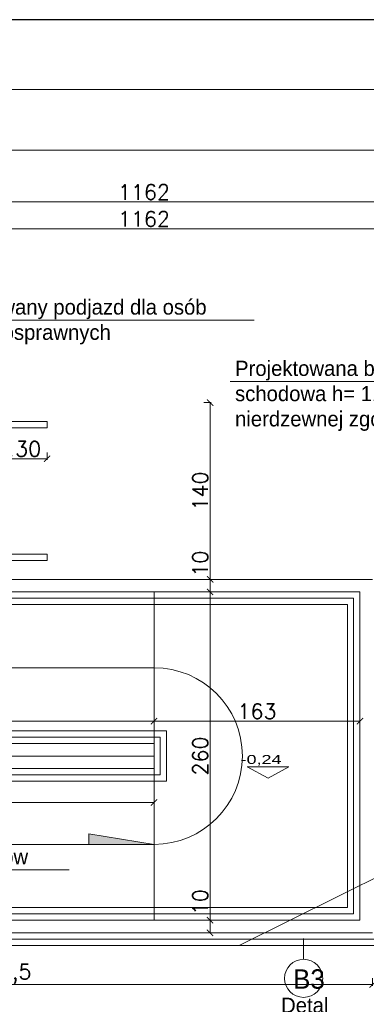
# Model space of a CAD drawing. Header units: millimetres. Extents: x -587 to 358276, y -26688 to 221215.
# Tile 176 of 256: x 10427 to 10701, y 11064 to 11844. Entities that reach past the tile are written whole.
import ezdxf

# ---------------------------------------------------------------- set-up
doc = ezdxf.new("R2010")
doc.units = ezdxf.units.MM
doc.header["$MEASUREMENT"] = 0
doc.layers.add('a3', color=3, linetype='Continuous', lineweight=30, plot=False)
doc.layers.add('l.widokowa', color=140, linetype='Continuous', lineweight=15)
doc.layers.add('wymiarowanie', color=176, linetype='Continuous', lineweight=9)
doc.styles.add('PROFILE', font='GOTHIC.TTF', dxfattribs={"width": 0.8})
doc.styles.add('ROMANS', font='romans')
doc.styles.add('styl2', font='simplex.shx')
doc.dimstyles.new('Skala 1-50', dxfattribs={"dimtxt": 12, "dimasz": 5, "dimexe": 1, "dimexo": 1, "dimgap": 1.5, "dimtad": 1, "dimdec": 1, "dimrnd": 0.5, "dimtxsty": 'styl2', "dimblk": 'ARCHTICK', "dimcen": 5, "dimadec": 0, "dimazin": 0, "dimtfac": 1, "dimtdec": 1, "dimtmove": 1, "dimatfit": 3, "dimldrblk": 'ARCHTICK', "dimfxl": 5, "dimfxlon": 1, "dimlwd": -1, "dimlwe": -1, "dimarcsym": 0})

# ---------------------------------------------------------------- blocks, each defined once
blk = doc.blocks.new('_ArchTick')
at = {"color": 0, "linetype": 'ByBlock', "const_width": 0.15}
blk.add_lwpolyline([(-0.5, -0.5), (0.5, 0.5)], dxfattribs=at)
blk = doc.blocks.new('*D3568')
at = {"layer": 'Defpoints', "color": 0}
for p in [(10533.19, 11304.93), (10117.19, 11299.9), (10533.19, 11288.17)]:
    blk.add_point(p, dxfattribs=at)
at = {"layer": 'wymiarowanie', "color": 0}
for p, q in [((10117.19, 11293.17), (10117.19, 11287.17)), ((10533.19, 11293.17), (10533.19, 11287.17)), ((10117.19, 11288.17), (10533.19, 11288.17))]:
    blk.add_line(p, q, dxfattribs=at)
at = {"layer": 'wymiarowanie', "color": 0, "xscale": 5, "yscale": 5, "zscale": 5, "rotation": 180}
blk.add_blockref('_ArchTick', (10117.19, 11288.17), dxfattribs=at)
at = {"layer": 'wymiarowanie', "color": 0, "xscale": 5, "yscale": 5, "zscale": 5}
blk.add_blockref('_ArchTick', (10533.19, 11288.17), dxfattribs=at)
at = {"layer": 'wymiarowanie', "color": 0, "insert": (10325.19, 11295.97), "char_height": 12, "attachment_point": 5, "style": 'styl2'}
blk.add_mtext('416', dxfattribs=at)
blk = doc.blocks.new('*D3569')
at = {"layer": 'Defpoints', "color": 0}
for p in [(10533.19, 11304.93), (10696.25, 11298.99), (10696.25, 11288.17)]:
    blk.add_point(p, dxfattribs=at)
at = {"layer": 'wymiarowanie', "color": 0}
for p, q in [((10533.19, 11293.17), (10533.19, 11287.17)), ((10696.25, 11293.17), (10696.25, 11287.17)), ((10533.19, 11288.17), (10696.25, 11288.17))]:
    blk.add_line(p, q, dxfattribs=at)
at = {"layer": 'wymiarowanie', "color": 0, "xscale": 5, "yscale": 5, "zscale": 5, "rotation": 180}
blk.add_blockref('_ArchTick', (10533.19, 11288.17), dxfattribs=at)
at = {"layer": 'wymiarowanie', "color": 0, "xscale": 5, "yscale": 5, "zscale": 5}
blk.add_blockref('_ArchTick', (10696.25, 11288.17), dxfattribs=at)
at = {"layer": 'wymiarowanie', "color": 0, "insert": (10614.72, 11295.97), "char_height": 12, "attachment_point": 5, "style": 'styl2'}
blk.add_mtext('163', dxfattribs=at)
blk = doc.blocks.new('*D3571')
at = {"layer": 'Defpoints', "color": 0}
for p in [(10119.88, 11120.57), (10706.25, 11120.57), (10706.25, 11079.6)]:
    blk.add_point(p, dxfattribs=at)
at = {"layer": 'wymiarowanie', "color": 0}
for p, q in [((10119.88, 11084.6), (10119.88, 11078.6)), ((10119.88, 11079.6), (10706.25, 11079.6)), ((10706.25, 11084.6), (10706.25, 11078.6))]:
    blk.add_line(p, q, dxfattribs=at)
at = {"layer": 'wymiarowanie', "color": 0, "xscale": 5, "yscale": 5, "zscale": 5, "rotation": 180}
blk.add_blockref('_ArchTick', (10119.88, 11079.6), dxfattribs=at)
at = {"layer": 'wymiarowanie', "color": 0, "xscale": 5, "yscale": 5, "zscale": 5}
blk.add_blockref('_ArchTick', (10706.25, 11079.6), dxfattribs=at)
at = {"layer": 'wymiarowanie', "color": 0, "insert": (10413.07, 11087.95), "char_height": 12, "attachment_point": 5, "style": 'styl2'}
blk.add_mtext('586,5', dxfattribs=at)
blk = doc.blocks.new('*D3614')
at = {"layer": 'Defpoints', "color": 0}
for p in [(11106.25, 11678.32), (11106.25, 11400.57), (9944.19, 11394.77)]:
    blk.add_point(p, dxfattribs=at)
at = {"layer": 'wymiarowanie', "color": 0}
for p, q in [((9944.19, 11673.32), (9944.19, 11679.32)), ((11106.25, 11673.32), (11106.25, 11679.32)), ((9944.19, 11678.32), (11106.25, 11678.32))]:
    blk.add_line(p, q, dxfattribs=at)
at = {"layer": 'wymiarowanie', "color": 0, "xscale": 5, "yscale": 5, "zscale": 5, "rotation": 180}
blk.add_blockref('_ArchTick', (9944.19, 11678.32), dxfattribs=at)
at = {"layer": 'wymiarowanie', "color": 0, "xscale": 5, "yscale": 5, "zscale": 5}
blk.add_blockref('_ArchTick', (11106.25, 11678.32), dxfattribs=at)
at = {"layer": 'wymiarowanie', "color": 0, "insert": (10525.22, 11686.12), "char_height": 12, "attachment_point": 5, "style": 'styl2'}
blk.add_mtext('1162', dxfattribs=at)
blk = doc.blocks.new('*D3623')
at = {"layer": 'Defpoints', "color": 0}
for p in [(11106.25, 11699.57), (9944.19, 11673.32), (11106.25, 11673.32)]:
    blk.add_point(p, dxfattribs=at)
at = {"layer": 'wymiarowanie', "color": 0}
for p, q in [((9944.19, 11694.57), (9944.19, 11700.57)), ((9944.19, 11699.57), (11106.25, 11699.57)), ((11106.25, 11694.57), (11106.25, 11700.57))]:
    blk.add_line(p, q, dxfattribs=at)
at = {"layer": 'wymiarowanie', "color": 0, "xscale": 5, "yscale": 5, "zscale": 5, "rotation": 180}
blk.add_blockref('_ArchTick', (9944.19, 11699.57), dxfattribs=at)
at = {"layer": 'wymiarowanie', "color": 0, "xscale": 5, "yscale": 5, "zscale": 5}
blk.add_blockref('_ArchTick', (11106.25, 11699.57), dxfattribs=at)
at = {"layer": 'wymiarowanie', "color": 0, "insert": (10525.22, 11707.37), "char_height": 12, "attachment_point": 5, "style": 'styl2'}
blk.add_mtext('1162', dxfattribs=at)
blk = doc.blocks.new('*D3630')
at = {"layer": 'Defpoints', "color": 0}
for p in [(11902.33, 11740.54), (8867.19, 11678.32), (11902.33, 11678.32)]:
    blk.add_point(p, dxfattribs=at)
at = {"layer": 'wymiarowanie', "color": 0}
for p, q in [((8867.19, 11735.54), (8867.19, 11741.54)), ((11902.33, 11735.54), (11902.33, 11741.54)), ((8867.19, 11740.54), (11902.33, 11740.54))]:
    blk.add_line(p, q, dxfattribs=at)
at = {"layer": 'wymiarowanie', "color": 0, "xscale": 5, "yscale": 5, "zscale": 5, "rotation": 180}
blk.add_blockref('_ArchTick', (8867.19, 11740.54), dxfattribs=at)
at = {"layer": 'wymiarowanie', "color": 0, "xscale": 5, "yscale": 5, "zscale": 5}
blk.add_blockref('_ArchTick', (11902.33, 11740.54), dxfattribs=at)
at = {"layer": 'wymiarowanie', "color": 0, "insert": (10384.76, 11748.35), "char_height": 12, "attachment_point": 5, "style": 'styl2'}
blk.add_mtext('3035', dxfattribs=at)
blk = doc.blocks.new('*D4136')
at = {"layer": 'Defpoints', "color": 0}
for p in [(10533.19, 11540.57), (10533.19, 11400.57), (10577.55, 11400.57)]:
    blk.add_point(p, dxfattribs=at)
at = {"layer": 'wymiarowanie', "color": 0}
for p, q in [((10572.55, 11540.57), (10578.55, 11540.57)), ((10577.55, 11540.57), (10577.55, 11400.57)), ((10572.55, 11400.57), (10578.55, 11400.57))]:
    blk.add_line(p, q, dxfattribs=at)
at = {"layer": 'wymiarowanie', "color": 0, "xscale": 5, "yscale": 5, "zscale": 5}
for p, rotation in [((10577.55, 11540.57), 90), ((10577.55, 11400.57), 270)]:
    blk.add_blockref('_ArchTick', p, dxfattribs=dict(at, rotation=rotation))
at = {"layer": 'wymiarowanie', "color": 0, "insert": (10569.75, 11470.57), "char_height": 12, "attachment_point": 5, "rotation": 90, "style": 'styl2'}
blk.add_mtext('140', dxfattribs=at)
blk = doc.blocks.new('*D4137')
at = {"layer": 'Defpoints', "color": 0}
for p in [(10533.19, 11400.57), (10565.96, 11390.57), (10577.55, 11390.57)]:
    blk.add_point(p, dxfattribs=at)
at = {"layer": 'wymiarowanie', "color": 0}
for p, q in [((10572.55, 11400.57), (10578.55, 11400.57)), ((10577.55, 11400.57), (10577.55, 11390.57)), ((10572.55, 11390.57), (10578.55, 11390.57))]:
    blk.add_line(p, q, dxfattribs=at)
at = {"layer": 'wymiarowanie', "color": 0, "xscale": 5, "yscale": 5, "zscale": 5}
for p, rotation in [((10577.55, 11400.57), 90), ((10577.55, 11390.57), 270)]:
    blk.add_blockref('_ArchTick', p, dxfattribs=dict(at, rotation=rotation))
at = {"layer": 'wymiarowanie', "color": 0, "insert": (10569.75, 11413), "char_height": 12, "attachment_point": 5, "rotation": 90, "style": 'styl2'}
blk.add_mtext('10', dxfattribs=at)
blk = doc.blocks.new('*D4138')
at = {"layer": 'Defpoints', "color": 0}
for p in [(10565.96, 11390.57), (10572.58, 11130.57), (10577.55, 11130.57)]:
    blk.add_point(p, dxfattribs=at)
at = {"layer": 'wymiarowanie', "color": 0}
for p, q in [((10572.55, 11390.57), (10578.55, 11390.57)), ((10577.55, 11390.57), (10577.55, 11130.57)), ((10573.58, 11130.57), (10578.55, 11130.57))]:
    blk.add_line(p, q, dxfattribs=at)
at = {"layer": 'wymiarowanie', "color": 0, "xscale": 5, "yscale": 5, "zscale": 5}
for p, rotation in [((10577.55, 11390.57), 90), ((10577.55, 11130.57), 270)]:
    blk.add_blockref('_ArchTick', p, dxfattribs=dict(at, rotation=rotation))
at = {"layer": 'wymiarowanie', "color": 0, "insert": (10569.75, 11260.57), "char_height": 12, "attachment_point": 5, "rotation": 90, "style": 'styl2'}
blk.add_mtext('260', dxfattribs=at)
blk = doc.blocks.new('*D4139')
at = {"layer": 'Defpoints', "color": 0}
for p in [(10572.58, 11130.57), (10567.25, 11120.57), (10577.55, 11120.57)]:
    blk.add_point(p, dxfattribs=at)
at = {"layer": 'wymiarowanie', "color": 0}
for p, q in [((10573.58, 11130.57), (10578.55, 11130.57)), ((10577.55, 11130.57), (10577.55, 11120.57)), ((10572.55, 11120.57), (10578.55, 11120.57))]:
    blk.add_line(p, q, dxfattribs=at)
at = {"layer": 'wymiarowanie', "color": 0, "xscale": 5, "yscale": 5, "zscale": 5}
for p, rotation in [((10577.55, 11130.57), 90), ((10577.55, 11120.57), 270)]:
    blk.add_blockref('_ArchTick', p, dxfattribs=dict(at, rotation=rotation))
at = {"layer": 'wymiarowanie', "color": 0, "insert": (10569.75, 11144.83), "char_height": 12, "attachment_point": 5, "rotation": 90, "style": 'styl2'}
blk.add_mtext('10', dxfattribs=at)
blk = doc.blocks.new('*D4913')
at = {"layer": 'Defpoints', "color": 0}
for p in [(10418.52, 11520.57), (10448.52, 11520.57), (10448.52, 11496.15)]:
    blk.add_point(p, dxfattribs=at)
at = {"layer": 'wymiarowanie', "color": 0}
for p, q in [((10418.52, 11501.15), (10418.52, 11495.15)), ((10448.52, 11501.15), (10448.52, 11495.15)), ((10418.52, 11496.15), (10448.52, 11496.15))]:
    blk.add_line(p, q, dxfattribs=at)
at = {"layer": 'wymiarowanie', "color": 0, "xscale": 5, "yscale": 5, "zscale": 5, "rotation": 180}
blk.add_blockref('_ArchTick', (10418.52, 11496.15), dxfattribs=at)
at = {"layer": 'wymiarowanie', "color": 0, "xscale": 5, "yscale": 5, "zscale": 5}
blk.add_blockref('_ArchTick', (10448.52, 11496.15), dxfattribs=at)
at = {"layer": 'wymiarowanie', "color": 0, "insert": (10433.52, 11503.95), "char_height": 12, "attachment_point": 5, "style": 'styl2'}
blk.add_mtext('30', dxfattribs=at)
blk = doc.blocks.new('*D4915')
at = {"layer": 'Defpoints', "color": 0}
for p in [(10117.19, 11250.57), (10533.19, 11240.57), (10533.19, 11223.68)]:
    blk.add_point(p, dxfattribs=at)
at = {"layer": 'wymiarowanie', "color": 0}
for p, q in [((10117.19, 11228.68), (10117.19, 11222.68)), ((10533.19, 11228.68), (10533.19, 11222.68)), ((10117.19, 11223.68), (10533.19, 11223.68))]:
    blk.add_line(p, q, dxfattribs=at)
at = {"layer": 'wymiarowanie', "color": 0, "xscale": 5, "yscale": 5, "zscale": 5, "rotation": 180}
blk.add_blockref('_ArchTick', (10117.19, 11223.68), dxfattribs=at)
at = {"layer": 'wymiarowanie', "color": 0, "xscale": 5, "yscale": 5, "zscale": 5}
blk.add_blockref('_ArchTick', (10533.19, 11223.68), dxfattribs=at)
at = {"layer": 'wymiarowanie', "color": 0, "insert": (10325.19, 11231.49), "char_height": 12, "attachment_point": 5, "style": 'styl2'}
blk.add_mtext('416', dxfattribs=at)

msp = doc.modelspace()

# ---------------------------------------------------------------- hatches: boundary and pattern name
at = {"layer": 'wymiarowanie'}
msp.add_hatch(color=256, dxfattribs=at).paths.add_polyline_path([(10533.19, 11190.57), (10481.56, 11198.89), (10481.56, 11190.57)])

# ---------------------------------------------------------------- linework, layer by layer
at = {"layer": 'a3'}
msp.add_lwpolyline([(13075.31, 8874.01), (13075.31, 11844.01), (7575.31, 11844.01), (7575.31, 8874.01), (13075.31, 8874.01)], dxfattribs=at)
at = {"layer": 'l.widokowa', "color": 7}
for p, q in [((10448.52, 11520.57), (10448.52, 11525.57)), ((10448.52, 11415.57), (10448.52, 11420.57)), ((10117.19, 11115.57), (10711.25, 11115.57)), ((10117.19, 11110.57), (10716.25, 11110.57))]:
    msp.add_line(p, q, dxfattribs=at)
for points in [[(10448.52, 11525.57), (9961.69, 11525.57), (9961.69, 11275.57), (10538.19, 11275.57), (10538.19, 11245.57), (10087.19, 11245.57)], [(10448.52, 11520.57), (9966.69, 11520.57), (9966.69, 11280.57), (10543.19, 11280.57), (10543.19, 11240.57), (10087.19, 11240.57)], [(10448.52, 11420.57), (10107.19, 11420.57), (10107.19, 11380.57), (10686.25, 11380.57), (10686.25, 11140.57), (10087.19, 11140.57)], [(10448.52, 11415.57), (10112.19, 11415.57), (10112.19, 11385.57), (10691.25, 11385.57), (10691.25, 11135.57), (10087.19, 11135.57)], [(10706.25, 11400.57), (10117.19, 11400.57)], [(10696.25, 11390.57), (10117.19, 11390.57)], [(10533.19, 11390.57), (10533.19, 11130.57)], [(10696.25, 11390.57), (10696.25, 11130.57)], [(10533.19, 11270.57), (9956.6, 11270.57)], [(10533.19, 11260.57), (9944.19, 11260.57)], [(10533.19, 11250.57), (9944.19, 11250.57)], [(10696.25, 11130.57), (10117.19, 11130.57)], [(10706.25, 11120.57), (10117.19, 11120.57)]]:
    msp.add_lwpolyline(points, dxfattribs=at)
at = {"layer": 'wymiarowanie'}
for p, q in [((10348.87, 11605.99), (10612.52, 11605.99)), ((10593.53, 11557.41), (10913.49, 11557.41)), ((10734.55, 11177.02), (10600.62, 11110.57)), ((10202.28, 11170.49), (10465.94, 11170.49)), ((10117.19, 11120.57), (10706.25, 11120.57)), ((10651.65, 11099.5), (10651.65, 11115.91))]:
    msp.add_line(p, q, dxfattribs=at)
at = {"layer": 'wymiarowanie', "color": 7}
msp.add_lwpolyline([(13026.2, 8917.05), (13026.2, 11788.83), (7624.42, 11788.83), (7624.42, 8917.05)], close=True, dxfattribs=at)
at = {"layer": 'wymiarowanie'}
for points in [[(10418.52, 11470.57), (10117.19, 11470.57, 1), (10117.19, 11330.57), (10533.19, 11330.57)], [(10117.19, 11190.57), (10533.19, 11190.57, 1), (10533.19, 11330.57, 0.163757)]]:
    msp.add_lwpolyline(points, format="xyb", dxfattribs=at)
at = {"layer": 'wymiarowanie', "linetype": 'ByBlock'}
msp.add_lwpolyline([(10623.46, 11243.16), (10639.94, 11252.02), (10606.98, 11252.02)], close=True, dxfattribs=at)
at = {"layer": 'wymiarowanie'}
msp.add_lwpolyline([(10533.19, 11190.57), (10481.56, 11198.89), (10481.56, 11190.57)], dxfattribs=at)
msp.add_circle((10651.65, 11084.43), 15.07, dxfattribs=at)

# ---------------------------------------------------------------- texts
at = {"layer": 'wymiarowanie', "style": 'PROFILE', "width": 1.5}
msp.add_text('-0,24', height=7.074, dxfattribs=at).set_placement((10601.75, 11254.32))
at = {"layer": 'wymiarowanie', "color": 6, "linetype": 'Continuous', "char_height": 12, "width": 327.6277, "attachment_point": 3, "style": 'ROMANS'}
for s, insert in [('\\pxql;{\\fCentury Gothic|b0|i0|c238|p0;\\C256;Projektowany podjazd dla osób niepełenosprawnych\\P\\P }', (10680.33, 11622.34)), ('\\pxql;{\\fCentury Gothic|b0|i0|c238|p0;\\C256;Projektowana balustrada \\Pschodowa h= 110 cm z profili ze stali nierdzewnej zgodnie z proj. wykonawczym\\P\\P }', (10924.99, 11573.76)), ('\\pxql;{\\fCentury Gothic|b0|i0|c238|p0;\\C256;Rozbiórka istniejących schodów\\P\\P }', (10533.74, 11186.84)), ('\\pxql;{\\fCentury Gothic|b0|i0|c238|p0;\\C256;Detal\\P\\P }', (10961.42, 11069.11))]:
    msp.add_mtext(s, dxfattribs=dict(at, insert=insert))
at = {"layer": 'wymiarowanie', "insert": (10643.28, 11091.58), "char_height": 15.36, "width": 45.36, "attachment_point": 1}
msp.add_mtext('{\\fCentury Gothic|b0|i0|c238|p34;B3}', dxfattribs=at)

# ---------------------------------------------------------------- dimensions: what is measured, and where the dimension line sits
at = {"layer": 'wymiarowanie'}
for base, p1, p2, picture, middle in [((11902.33, 11740.54), (8867.19, 11678.32), (11902.33, 11678.32), '*D3630', (10384.76, 11748.35)), ((11106.25, 11699.57), (9944.19, 11673.32), (11106.25, 11673.32), '*D3623', (10525.22, 11707.37)), ((11106.25, 11678.32), (9944.19, 11394.77), (11106.25, 11400.57), '*D3614', (10525.22, 11686.12)), ((10448.52, 11496.15), (10418.52, 11520.57), (10448.52, 11520.57), '*D4913', (10433.52, 11503.95)), ((10533.19, 11288.17), (10117.19, 11299.9), (10533.19, 11304.93), '*D3568', (10325.19, 11295.97)), ((10696.25, 11288.17), (10533.19, 11304.93), (10696.25, 11298.99), '*D3569', (10614.72, 11295.97)), ((10533.19, 11223.68), (10117.19, 11250.57), (10533.19, 11240.57), '*D4915', (10325.19, 11231.49)), ((10706.25, 11079.6), (10119.88, 11120.57), (10706.25, 11120.57), '*D3571', (10413.07, 11087.95))]:
    dim = msp.add_linear_dim(base=base, p1=p1, p2=p2, dimstyle='Skala 1-50', dxfattribs=at)
    dim.commit()
    dim.dimension.update_dxf_attribs({"geometry": picture, "text_midpoint": middle})
for base, p1, p2, picture, middle in [((10577.55, 11400.57), (10533.19, 11540.57), (10533.19, 11400.57), '*D4136', (10569.75, 11470.57)), ((10577.55, 11130.57), (10565.96, 11390.57), (10572.58, 11130.57), '*D4138', (10569.75, 11260.57))]:
    dim = msp.add_linear_dim(base=base, p1=p1, p2=p2, angle=90, dimstyle='Skala 1-50', dxfattribs=at)
    dim.commit()
    dim.dimension.update_dxf_attribs({"geometry": picture, "text_midpoint": middle})
for base, p1, p2, picture, middle in [((10577.55, 11390.57), (10533.19, 11400.57), (10565.96, 11390.57), '*D4137', (10577.55, 11413)), ((10577.55, 11120.57), (10572.58, 11130.57), (10567.25, 11120.57), '*D4139', (10577.55, 11144.83))]:
    dim = msp.add_linear_dim(base=base, p1=p1, p2=p2, angle=90, dimstyle='Skala 1-50', dxfattribs=at)
    dim.commit()
    dim.dimension.update_dxf_attribs({"geometry": picture, "text_midpoint": middle, "dimtype": 160})

doc.saveas('drawing.dxf')
